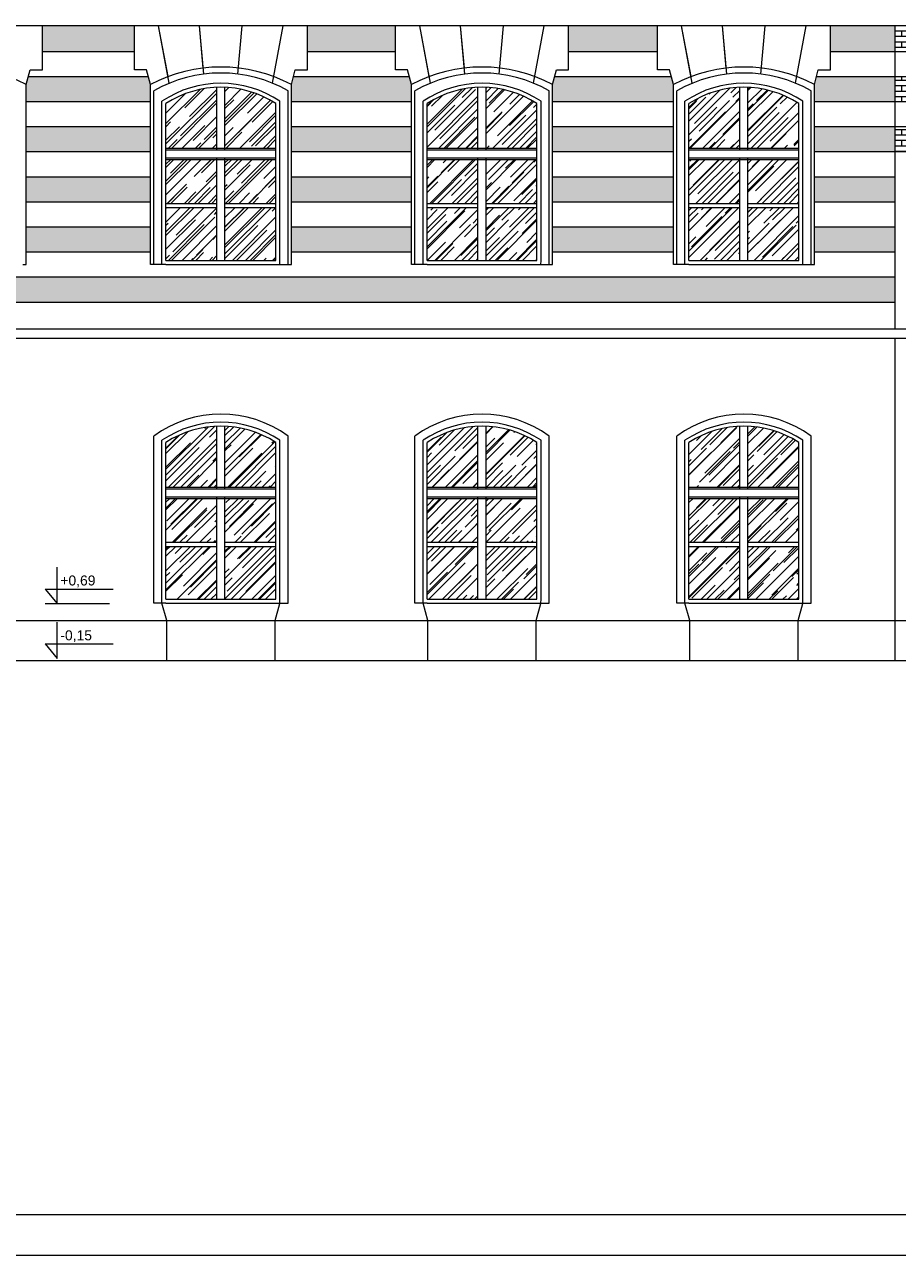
# Model space of a CAD drawing. Header units: millimetres. Extents: x -5254 to 173417, y -28809 to -6400.
# Tile 240 of 256: x 137350 to 138430, y -13337 to -11815. Entities that reach past the tile are written whole.
import ezdxf

# ---------------------------------------------------------------- set-up
doc = ezdxf.new("R2010")
doc.units = ezdxf.units.MM
for name, color, linetype, lineweight in [('mre_cegła', 7, 'Continuous', 5), ('mre_cienkie', 7, 'Continuous', 9), ('mre_drewno', 7, 'Continuous', 9), ('mre_koty', 7, 'Continuous', 13), ('mre_szyby', 7, 'Continuous', 13), ('mre_tabela', 7, 'Continuous', 20), ('mre_ściany', 7, 'Continuous', 20)]:
    doc.layers.add(name, color=color, linetype=linetype, lineweight=lineweight)
doc.styles.add('TABELKA', font='arial.ttf')
pattern_1 = [(0, (131181.3596, -16286.989), (0, 6.77418), []), (90, (131181.36, -16286.989), (-10.16, 6.77418), [6.77418, -6.77418])]

# ---------------------------------------------------------------- blocks, each defined once
blk = doc.blocks.new('KOTA')
at = {"color": 0}
for p, q in [((0, 0), (0, 50)), ((-16.6, 20), (76.8, 20)), ((-16.6, 20), (0, 0))]:
    blk.add_line(p, q, dxfattribs=at)
at = {"color": 0, "style": 'TABELKA', "flags": 4}
blk.add_attdef('POZIOM', (1.4, 25), '', height=13.7, rotation=360, dxfattribs=at)

msp = doc.modelspace()

# ---------------------------------------------------------------- hatches: boundary and pattern name
at = {"layer": 'mre_cegła'}
h = msp.add_hatch(dxfattribs=at)
h.set_pattern_fill('AR-BRSTD', color=256, scale=0.1)
h.set_pattern_definition(pattern_1)
h.paths.add_polyline_path([(137506.1, -12065.73), (137352.46, -12065.73), (137352.46, -12096.73), (137506.1, -12096.73)])
h.paths.add_polyline_path([(137506.1, -12003.73), (137352.46, -12003.73), (137352.46, -12034.73), (137506.1, -12034.73)])
h.paths.add_polyline_path([(137506.1, -11941.73), (137352.46, -11941.73), (137352.46, -11972.73), (137506.1, -11972.73)])
h.paths.add_polyline_path([(137506.1, -11889.41), (137503.51, -11879.73), (137355.06, -11879.73), (137352.46, -11889.41), (137352.46, -11910.73), (137506.1, -11910.73)])
h.paths.add_polyline_path([(137486.18, -11816.73), (137372.39, -11816.73), (137372.39, -11848.73), (137486.18, -11848.73)])
h.paths.add_polyline_path([(137809.18, -11816.73), (137700.29, -11816.73), (137700.29, -11848.73), (137809.18, -11848.73)])
h.paths.add_polyline_path([(137829.1, -11889.41), (137826.51, -11879.73), (137682.97, -11879.73), (137680.37, -11889.41), (137680.37, -11910.73), (137829.1, -11910.73)])
h.paths.add_polyline_path([(137829.1, -11941.73), (137680.37, -11941.73), (137680.37, -11972.73), (137829.1, -11972.73)])
h.paths.add_polyline_path([(137829.1, -12003.73), (137680.37, -12003.73), (137680.37, -12034.73), (137829.1, -12034.73)])
h.paths.add_polyline_path([(137829.1, -12065.73), (137680.37, -12065.73), (137680.37, -12096.73), (137829.1, -12096.73)])
h.paths.add_polyline_path([(138153.1, -12065.73), (138003.37, -12065.73), (138003.37, -12096.73), (138153.1, -12096.73)])
h.paths.add_polyline_path([(138153.1, -12003.73), (138003.37, -12003.73), (138003.37, -12034.73), (138153.1, -12034.73)])
h.paths.add_polyline_path([(138153.1, -11941.73), (138003.37, -11941.73), (138003.37, -11972.73), (138153.1, -11972.73)])
h.paths.add_polyline_path([(138153.1, -11889.41), (138150.51, -11879.73), (138005.97, -11879.73), (138003.37, -11889.41), (138003.37, -11910.73), (138153.1, -11910.73)])
h.paths.add_polyline_path([(138133.18, -11816.73), (138023.29, -11816.73), (138023.29, -11848.73), (138133.18, -11848.73)])
h.paths.add_polyline_path([(138427.24, -12065.73), (138327.37, -12065.73), (138327.37, -12096.73), (138427.24, -12096.73)])
h.paths.add_polyline_path([(138427.24, -12003.73), (138327.37, -12003.73), (138327.37, -12034.73), (138427.24, -12034.73)])
h.paths.add_polyline_path([(138427.24, -11941.73), (138327.37, -11941.73), (138327.37, -11972.73), (138427.24, -11972.73)])
h.paths.add_polyline_path([(138427.24, -11879.73), (138329.97, -11879.73), (138327.37, -11889.41), (138327.37, -11910.73), (138427.24, -11910.73)])
h.paths.add_polyline_path([(138427.24, -11816.73), (138347.29, -11816.73), (138347.29, -11848.73), (138427.24, -11848.73)])
h.paths.add_polyline_path([(139399.33, -12065.73), (139251.87, -12065.73), (139251.87, -12096.73), (139399.33, -12096.73)])
h.paths.add_polyline_path([(139399.33, -12003.73), (139251.87, -12003.73), (139251.87, -12034.73), (139399.33, -12034.73)])
h.paths.add_polyline_path([(139399.33, -11941.73), (139251.87, -11941.73), (139251.87, -11972.73), (139399.33, -11972.73)])
h.paths.add_polyline_path([(139399.33, -11889.41), (139396.74, -11879.73), (139254.47, -11879.73), (139251.87, -11889.41), (139251.87, -11910.73), (139399.33, -11910.73)])
h.paths.add_polyline_path([(139379.41, -11816.73), (139271.79, -11816.73), (139271.79, -11848.73), (139379.41, -11848.73)])
h.paths.add_polyline_path([(139707.32, -11816.73), (139593.53, -11816.73), (139593.53, -11848.73), (139707.32, -11848.73)])
h.paths.add_polyline_path([(139727.24, -11889.41), (139724.64, -11879.73), (139576.2, -11879.73), (139573.6, -11889.41), (139573.6, -11910.73), (139727.24, -11910.73)])
h.paths.add_polyline_path([(139727.24, -11941.73), (139573.6, -11941.73), (139573.6, -11972.73), (139727.24, -11972.73)])
h.paths.add_polyline_path([(139727.24, -12003.73), (139573.6, -12003.73), (139573.6, -12034.73), (139727.24, -12034.73)])
h.paths.add_polyline_path([(139727.24, -12065.73), (139573.6, -12065.73), (139573.6, -12096.73), (139727.24, -12096.73)])
h.paths.add_polyline_path([(140050.24, -12065.73), (139901.51, -12065.73), (139901.51, -12096.73), (140050.24, -12096.73)])
h.paths.add_polyline_path([(140050.24, -12003.73), (139901.51, -12003.73), (139901.51, -12034.73), (140050.24, -12034.73)])
h.paths.add_polyline_path([(140050.24, -11941.73), (139901.51, -11941.73), (139901.51, -11972.73), (140050.24, -11972.73)])
h.paths.add_polyline_path([(140050.24, -11889.41), (140047.65, -11879.73), (139904.1, -11879.73), (139901.51, -11889.41), (139901.51, -11910.73), (140050.24, -11910.73)])
h.paths.add_polyline_path([(140030.32, -11816.73), (139921.43, -11816.73), (139921.43, -11848.73), (140030.32, -11848.73)])
h.paths.add_polyline_path([(140374.24, -12065.73), (140224.51, -12065.73), (140224.51, -12096.73), (140374.24, -12096.73)])
h.paths.add_polyline_path([(140374.24, -12003.73), (140224.51, -12003.73), (140224.51, -12034.73), (140374.24, -12034.73)])
h.paths.add_polyline_path([(140374.24, -11941.73), (140224.51, -11941.73), (140224.51, -11972.73), (140374.24, -11972.73)])
h.paths.add_polyline_path([(140374.24, -11889.41), (140371.65, -11879.73), (140227.1, -11879.73), (140224.51, -11889.41), (140224.51, -11910.73), (140374.24, -11910.73)])
h.paths.add_polyline_path([(140354.32, -11816.73), (140244.43, -11816.73), (140244.43, -11848.73), (140354.32, -11848.73)])
h.paths.add_polyline_path([(140803.03, -12065.73), (140642.8, -12065.73), (140642.8, -12096.73), (140803.03, -12096.73)])
h.paths.add_polyline_path([(140803.03, -12003.73), (140642.8, -12003.73), (140642.8, -12034.73), (140803.03, -12034.73)])
h.paths.add_polyline_path([(140803.03, -11941.73), (140642.8, -11941.73), (140642.8, -11972.73), (140803.03, -11972.73)])
h.paths.add_polyline_path([(140803.03, -11889.41), (140800.44, -11879.73), (140642.8, -11879.73), (140642.8, -11910.73), (140803.03, -11910.73)])
h.paths.add_polyline_path([(140783.11, -11816.72), (140642.8, -11816.73), (140642.8, -11848.73), (140783.11, -11848.73)])
h.paths.add_polyline_path([(141116.42, -11816.7), (140997.23, -11816.71), (140997.23, -11848.73), (141116.42, -11848.73)])
h.paths.add_polyline_path([(141133.75, -11879.73), (140979.9, -11879.73), (140977.3, -11889.41), (140977.3, -11910.73), (141136.35, -11910.73), (141136.35, -11889.41)])
h.paths.add_polyline_path([(141136.35, -11941.73), (140977.3, -11941.73), (140977.3, -11972.73), (141136.35, -11972.73)])
h.paths.add_polyline_path([(141136.35, -12003.73), (140977.3, -12003.73), (140977.3, -12034.73), (141136.35, -12034.73)])
h.paths.add_polyline_path([(141136.35, -12065.73), (140977.3, -12065.73), (140977.3, -12096.73), (141136.35, -12096.73)])
h.paths.add_polyline_path([(141464.98, -12065.73), (141310.61, -12065.73), (141310.61, -12096.73), (141464.98, -12096.73)])
h.paths.add_polyline_path([(141464.98, -12003.73), (141310.61, -12003.73), (141310.61, -12034.73), (141464.98, -12034.73)])
h.paths.add_polyline_path([(141464.98, -11941.73), (141310.61, -11941.73), (141310.61, -11972.73), (141464.98, -11972.73)])
h.paths.add_polyline_path([(141464.98, -11889.41), (141462.38, -11879.73), (141313.21, -11879.73), (141310.61, -11889.41), (141310.61, -11910.73), (141464.98, -11910.73)])
h.paths.add_polyline_path([(141445.05, -11816.68), (141330.54, -11816.69), (141330.54, -11848.73), (141445.05, -11848.73)])
h.paths.add_polyline_path([(141728.3, -12065.73), (141639.25, -12065.73), (141639.25, -12096.73), (141728.3, -12096.73)])
h.paths.add_polyline_path([(141728.3, -12003.73), (141639.25, -12003.73), (141639.25, -12034.73), (141728.3, -12034.73)])
h.paths.add_polyline_path([(141728.3, -11941.73), (141639.25, -11941.73), (141639.25, -11972.73), (141728.3, -11972.73)])
h.paths.add_polyline_path([(141728.3, -11879.73), (141641.84, -11879.73), (141639.25, -11889.41), (141639.25, -11910.73), (141728.3, -11910.73)])
h.paths.add_polyline_path([(141728.3, -11816.66), (141659.17, -11816.67), (141659.17, -11848.73), (141728.3, -11848.73)])
h = msp.add_hatch(dxfattribs=at)
h.set_pattern_fill('AR-BRSTD', color=256, scale=0.1)
h.set_pattern_definition(pattern_1)
h.paths.add_polyline_path([(138658.23, -11824.73), (138658.23, -11819.73), (138661.24, -11819.73), (138699.94, -11819.73), (138741.24, -11819.73), (138744.24, -11819.73), (138744.24, -11824.73), (138744.24, -11848.73), (138979.74, -11848.73), (138979.74, -11816.73), (138427.24, -11816.73), (138427.24, -11848.73), (138658.23, -11848.73)])
h = msp.add_hatch(dxfattribs=at)
h.set_pattern_fill('AR-BRSTD', color=256, scale=0.1)
h.set_pattern_definition(pattern_1)
h.paths.add_polyline_path([(138610.41, -11879.73), (138427.24, -11879.73), (138427.24, -11910.73), (138559.27, -11910.73)])
h.paths.add_polyline_path([(138508.14, -11941.73), (138427.24, -11941.73), (138427.24, -11972.73), (138457.01, -11972.73)])
h = msp.add_hatch(dxfattribs=at)
h.set_pattern_fill('AR-BRSTD', color=256, scale=0.1)
h.set_pattern_definition(pattern_1)
h.paths.add_polyline_path([(136764.67, -12127.73), (136759.67, -12127.73), (136759.67, -12158.73), (136764.67, -12158.73)])
h.paths.add_polyline_path([(138427.24, -12127.73), (136779.67, -12127.73), (136779.67, -12158.73), (138427.24, -12158.73)])
at = {"layer": 'mre_szyby'}
h = msp.add_hatch(dxfattribs=at)
h.set_pattern_fill('AR-RROOF', color=256, scale=0.7, angle=45)
h.set_pattern_definition([(45, (131181.36, -16621.968), (15.08683, 40.231547), [266.7, -35.56, 88.9, -17.78]), (45, (131191.795, -16598.96), (-29.293595, 4.14888), [53.34, -5.8674, 106.68, -13.335]), (45, (131176.959, -16604.995), (56.952784, 73.799745), [142.24, -24.892, 71.12, -17.78])])
h.paths.add_polyline_path([(138235.24, -12312.02, 0.1338619), (138172.24, -12331.92), (138172.24, -12387.21), (138235.24, -12387.21)])
h.paths.add_polyline_path([(138308.24, -12331.92, 0.1338619), (138245.24, -12312.02), (138245.24, -12387.21), (138308.24, -12387.21)])
h.paths.add_polyline_path([(138235.24, -12401.21), (138172.24, -12401.21), (138172.24, -12455.48), (138235.24, -12455.48)])
h.paths.add_polyline_path([(138308.24, -12401.21), (138245.24, -12401.21), (138245.24, -12455.48), (138308.24, -12455.48)])
h.paths.add_polyline_path([(138235.24, -12474.5), (138235.24, -12460.48), (138172.24, -12460.48), (138172.24, -12525.92), (138235.24, -12525.92)])
h.paths.add_polyline_path([(138308.24, -12460.48), (138245.24, -12460.48), (138245.24, -12474.5), (138245.24, -12525.92), (138308.24, -12525.92)])
h.paths.add_polyline_path([(137911.24, -12312.02, 0.1338619), (137848.24, -12331.92), (137848.24, -12387.21), (137911.24, -12387.21)])
h.paths.add_polyline_path([(137984.24, -12331.92, 0.1338619), (137921.24, -12312.02), (137921.24, -12387.21), (137984.24, -12387.21)])
h.paths.add_polyline_path([(137911.24, -12401.21), (137848.24, -12401.21), (137848.24, -12455.48), (137911.24, -12455.48)])
h.paths.add_polyline_path([(137984.24, -12401.21), (137921.24, -12401.21), (137921.24, -12455.48), (137984.24, -12455.48)])
h.paths.add_polyline_path([(137911.24, -12474.5), (137911.24, -12460.48), (137848.24, -12460.48), (137848.24, -12525.92), (137911.24, -12525.92)])
h.paths.add_polyline_path([(137984.24, -12460.48), (137921.24, -12460.48), (137921.24, -12474.5), (137921.24, -12525.92), (137984.24, -12525.92)])
h.paths.add_polyline_path([(137588.24, -12312.02, 0.1338619), (137525.24, -12331.92), (137525.24, -12387.21), (137588.24, -12387.21)])
h.paths.add_polyline_path([(137661.24, -12331.92, 0.1338619), (137598.24, -12312.02), (137598.24, -12387.21), (137661.24, -12387.21)])
h.paths.add_polyline_path([(137588.24, -12401.21), (137525.24, -12401.21), (137525.24, -12455.48), (137588.24, -12455.48)])
h.paths.add_polyline_path([(137661.24, -12401.21), (137598.24, -12401.21), (137598.24, -12455.48), (137661.24, -12455.48)])
h.paths.add_polyline_path([(137588.24, -12474.5), (137588.24, -12460.48), (137525.24, -12460.48), (137525.24, -12525.92), (137588.24, -12525.92)])
h.paths.add_polyline_path([(137661.24, -12460.48), (137598.24, -12460.48), (137598.24, -12474.5), (137598.24, -12525.92), (137661.24, -12525.92)])
h.paths.add_polyline_path([(137260.33, -12311.89, 0.1338619), (137197.33, -12331.79), (137197.33, -12387.08), (137260.33, -12387.08)])
h.paths.add_polyline_path([(137333.33, -12331.79, 0.1338619), (137270.33, -12311.89), (137270.33, -12387.08), (137333.33, -12387.08)])
h.paths.add_polyline_path([(137260.33, -12401.08), (137197.33, -12401.08), (137197.33, -12455.35), (137260.33, -12455.35)])
h.paths.add_polyline_path([(137333.33, -12401.08), (137270.33, -12401.08), (137270.33, -12455.35), (137333.33, -12455.35)])
h.paths.add_polyline_path([(137260.33, -12474.37), (137260.33, -12460.35), (137197.33, -12460.35), (137197.33, -12525.79), (137260.33, -12525.79)])
h.paths.add_polyline_path([(137333.33, -12460.35), (137270.33, -12460.35), (137270.33, -12474.37), (137270.33, -12525.79), (137333.33, -12525.79)])
h.paths.add_polyline_path([(136507.4, -12312.02, 0.1338619), (136444.4, -12331.92), (136444.4, -12387.21), (136507.4, -12387.21)])
h.paths.add_polyline_path([(136580.4, -12331.92, 0.1338619), (136517.4, -12312.02), (136517.4, -12387.21), (136580.4, -12387.21)])
h.paths.add_polyline_path([(136580.4, -12401.21), (136517.4, -12401.21), (136517.4, -12455.48), (136580.4, -12455.48)])
h.paths.add_polyline_path([(136507.4, -12401.21), (136444.4, -12401.21), (136444.4, -12455.48), (136507.4, -12455.48)])
h.paths.add_polyline_path([(136507.4, -12474.5), (136507.4, -12460.48), (136444.4, -12460.48), (136444.4, -12525.92), (136507.4, -12525.92)])
h.paths.add_polyline_path([(136580.4, -12460.48), (136517.4, -12460.48), (136517.4, -12474.5), (136517.4, -12525.92), (136580.4, -12525.92)])
h.paths.add_polyline_path([(136247.09, -12460.48), (136184.09, -12460.48), (136184.09, -12474.5), (136184.09, -12525.92), (136247.09, -12525.92)])
h.paths.add_polyline_path([(136174.09, -12474.5), (136174.09, -12460.48), (136111.09, -12460.48), (136111.09, -12525.92), (136174.09, -12525.92)])
h.paths.add_polyline_path([(136174.09, -12401.21), (136111.09, -12401.21), (136111.09, -12455.48), (136174.09, -12455.48)])
h.paths.add_polyline_path([(136247.09, -12401.21), (136184.09, -12401.21), (136184.09, -12455.48), (136247.09, -12455.48)])
h.paths.add_polyline_path([(136247.09, -12331.92, 0.1338619), (136184.09, -12312.02), (136184.09, -12387.21), (136247.09, -12387.21)])
h.paths.add_polyline_path([(136174.09, -12312.02, 0.1338619), (136111.09, -12331.92), (136111.09, -12387.21), (136174.09, -12387.21)])
h.paths.add_polyline_path([(135845.45, -12312.02, 0.1338619), (135782.45, -12331.92), (135782.45, -12387.21), (135845.45, -12387.21)])
h.paths.add_polyline_path([(135918.45, -12331.92, 0.1338619), (135855.45, -12312.02), (135855.45, -12387.21), (135918.45, -12387.21)])
h.paths.add_polyline_path([(135845.45, -12401.21), (135782.45, -12401.21), (135782.45, -12455.48), (135845.45, -12455.48)])
h.paths.add_polyline_path([(135918.45, -12401.21), (135855.45, -12401.21), (135855.45, -12455.48), (135918.45, -12455.48)])
h.paths.add_polyline_path([(135845.45, -12474.5), (135845.45, -12460.48), (135782.45, -12460.48), (135782.45, -12525.92), (135845.45, -12525.92)])
h.paths.add_polyline_path([(135918.45, -12460.48), (135855.45, -12460.48), (135855.45, -12474.5), (135855.45, -12525.92), (135918.45, -12525.92)])
h.paths.add_polyline_path([(135845.45, -12055.31), (135845.45, -12041.29), (135782.45, -12041.29), (135782.45, -12106.73), (135845.45, -12106.73)])
h.paths.add_polyline_path([(135918.45, -12041.29), (135855.45, -12041.29), (135855.45, -12055.31), (135855.45, -12106.73), (135918.45, -12106.73)])
h.paths.add_polyline_path([(135918.45, -11982.01), (135855.45, -11982.01), (135855.45, -12036.29), (135918.45, -12036.29)])
h.paths.add_polyline_path([(135845.45, -11982.01), (135782.45, -11982.01), (135782.45, -12036.29), (135845.45, -12036.29)])
h.paths.add_polyline_path([(135845.45, -11892.83, 0.1338619), (135782.45, -11912.73), (135782.45, -11968.01), (135845.45, -11968.01)])
h.paths.add_polyline_path([(135918.45, -11912.73, 0.1338619), (135855.45, -11892.83), (135855.45, -11968.01), (135918.45, -11968.01)])
h.paths.add_polyline_path([(136174.09, -11892.83, 0.1338619), (136111.09, -11912.73), (136111.09, -11968.01), (136174.09, -11968.01)])
h.paths.add_polyline_path([(136247.09, -11912.73, 0.1338619), (136184.09, -11892.83), (136184.09, -11968.01), (136247.09, -11968.01)])
h.paths.add_polyline_path([(136174.09, -11982.01), (136111.09, -11982.01), (136111.09, -12036.29), (136174.09, -12036.29)])
h.paths.add_polyline_path([(136247.09, -11982.01), (136184.09, -11982.01), (136184.09, -12036.29), (136247.09, -12036.29)])
h.paths.add_polyline_path([(136174.09, -12055.31), (136174.09, -12041.29), (136111.09, -12041.29), (136111.09, -12106.73), (136174.09, -12106.73)])
h.paths.add_polyline_path([(136247.09, -12041.29), (136184.09, -12041.29), (136184.09, -12055.31), (136184.09, -12106.73), (136247.09, -12106.73)])
h.paths.add_polyline_path([(136507.4, -12055.31), (136507.4, -12041.29), (136444.4, -12041.29), (136444.4, -12106.73), (136507.4, -12106.73)])
h.paths.add_polyline_path([(136507.4, -11982.01), (136444.4, -11982.01), (136444.4, -12036.29), (136507.4, -12036.29)])
h.paths.add_polyline_path([(136507.4, -11892.83, 0.1338619), (136444.4, -11912.73), (136444.4, -11968.01), (136507.4, -11968.01)])
h.paths.add_polyline_path([(136580.4, -11912.73, 0.1338619), (136517.4, -11892.83), (136517.4, -11968.01), (136580.4, -11968.01)])
h.paths.add_polyline_path([(136580.4, -11982.01), (136517.4, -11982.01), (136517.4, -12036.29), (136580.4, -12036.29)])
h.paths.add_polyline_path([(136580.4, -12041.29), (136517.4, -12041.29), (136517.4, -12055.31), (136517.4, -12106.73), (136580.4, -12106.73)])
h.paths.add_polyline_path([(136938.6, -12055.31), (136938.6, -12041.29), (136875.6, -12041.29), (136875.6, -12106.73), (136938.6, -12106.73)])
h.paths.add_polyline_path([(136938.6, -11982.01), (136875.6, -11982.01), (136875.6, -12036.29), (136938.6, -12036.29)])
h.paths.add_polyline_path([(136938.6, -11892.83, 0.1338619), (136875.6, -11912.73), (136875.6, -11968.01), (136938.6, -11968.01)])
h.paths.add_polyline_path([(137011.6, -11912.73, 0.1338619), (136948.6, -11892.83), (136948.6, -11968.01), (137011.6, -11968.01)])
h.paths.add_polyline_path([(137011.6, -11982.01), (136948.6, -11982.01), (136948.6, -12036.29), (137011.6, -12036.29)])
h.paths.add_polyline_path([(137011.6, -12041.29), (136948.6, -12041.29), (136948.6, -12055.31), (136948.6, -12106.73), (137011.6, -12106.73)])
h.paths.add_polyline_path([(137260.33, -12055.31), (137260.33, -12041.29), (137197.33, -12041.29), (137197.33, -12106.73), (137260.33, -12106.73)])
h.paths.add_polyline_path([(137260.33, -11982.01), (137197.33, -11982.01), (137197.33, -12036.29), (137260.33, -12036.29)])
h.paths.add_polyline_path([(137260.33, -11892.83, 0.1338619), (137197.33, -11912.73), (137197.33, -11968.01), (137260.33, -11968.01)])
h.paths.add_polyline_path([(137333.33, -11912.73, 0.1338619), (137270.33, -11892.83), (137270.33, -11968.01), (137333.33, -11968.01)])
h.paths.add_polyline_path([(137333.33, -11982.01), (137270.33, -11982.01), (137270.33, -12036.29), (137333.33, -12036.29)])
h.paths.add_polyline_path([(137333.33, -12041.29), (137270.33, -12041.29), (137270.33, -12055.31), (137270.33, -12106.73), (137333.33, -12106.73)])
h.paths.add_polyline_path([(137588.24, -12055.31), (137588.24, -12041.29), (137525.24, -12041.29), (137525.24, -12106.73), (137588.24, -12106.73)])
h.paths.add_polyline_path([(137588.24, -11982.01), (137525.24, -11982.01), (137525.24, -12036.29), (137588.24, -12036.29)])
h.paths.add_polyline_path([(137588.24, -11892.83, 0.1338619), (137525.24, -11912.73), (137525.24, -11968.01), (137588.24, -11968.01)])
h.paths.add_polyline_path([(137661.24, -11912.73, 0.1338619), (137598.24, -11892.83), (137598.24, -11968.01), (137661.24, -11968.01)])
h.paths.add_polyline_path([(137661.24, -11982.01), (137598.24, -11982.01), (137598.24, -12036.29), (137661.24, -12036.29)])
h.paths.add_polyline_path([(137661.24, -12041.29), (137598.24, -12041.29), (137598.24, -12055.31), (137598.24, -12106.73), (137661.24, -12106.73)])
h.paths.add_polyline_path([(137911.24, -12055.31), (137911.24, -12041.29), (137848.24, -12041.29), (137848.24, -12106.73), (137911.24, -12106.73)])
h.paths.add_polyline_path([(137911.24, -11982.01), (137848.24, -11982.01), (137848.24, -12036.29), (137911.24, -12036.29)])
h.paths.add_polyline_path([(137911.24, -11892.83, 0.1338619), (137848.24, -11912.73), (137848.24, -11968.01), (137911.24, -11968.01)])
h.paths.add_polyline_path([(137984.24, -11912.73, 0.1338619), (137921.24, -11892.83), (137921.24, -11968.01), (137984.24, -11968.01)])
h.paths.add_polyline_path([(137984.24, -11982.01), (137921.24, -11982.01), (137921.24, -12036.29), (137984.24, -12036.29)])
h.paths.add_polyline_path([(137984.24, -12041.29), (137921.24, -12041.29), (137921.24, -12055.31), (137921.24, -12106.73), (137984.24, -12106.73)])
h.paths.add_polyline_path([(138235.24, -12055.31), (138235.24, -12041.29), (138172.24, -12041.29), (138172.24, -12106.73), (138235.24, -12106.73)])
h.paths.add_polyline_path([(138235.24, -11982.01), (138172.24, -11982.01), (138172.24, -12036.29), (138235.24, -12036.29)])
h.paths.add_polyline_path([(138235.24, -11892.83, 0.1338619), (138172.24, -11912.73), (138172.24, -11968.01), (138235.24, -11968.01)])
h.paths.add_polyline_path([(138308.24, -11912.73, 0.1338619), (138245.24, -11892.83), (138245.24, -11968.01), (138308.24, -11968.01)])
h.paths.add_polyline_path([(138308.24, -11982.01), (138245.24, -11982.01), (138245.24, -12036.29), (138308.24, -12036.29)])
h.paths.add_polyline_path([(138308.24, -12041.29), (138245.24, -12041.29), (138245.24, -12055.31), (138245.24, -12106.73), (138308.24, -12106.73)])

# ---------------------------------------------------------------- linework, layer by layer
at = {"layer": 'mre_cegła'}
for p, q in [((137486.18, -11848.73), (137372.39, -11848.73)), ((137809.18, -11848.73), (137700.29, -11848.73)), ((138133.18, -11848.73), (138023.29, -11848.73)), ((138658.23, -11848.73), (138347.29, -11848.73)), ((137503.51, -11879.73), (137355.06, -11879.73)), ((137826.51, -11879.73), (137682.97, -11879.73)), ((138150.51, -11879.73), (138005.97, -11879.73)), ((138610.41, -11879.73), (138329.97, -11879.73)), ((137506.1, -11910.73), (137352.46, -11910.73)), ((137829.1, -11910.73), (137680.37, -11910.73)), ((138153.1, -11910.73), (138003.37, -11910.73)), ((138559.27, -11910.73), (138327.37, -11910.73)), ((137506.1, -11941.73), (137352.46, -11941.73)), ((137829.1, -11941.73), (137680.37, -11941.73)), ((138153.1, -11941.73), (138003.37, -11941.73)), ((138508.14, -11941.73), (138327.37, -11941.73)), ((137506.1, -11972.73), (137352.46, -11972.73)), ((137829.1, -11972.73), (137680.37, -11972.73)), ((138153.1, -11972.73), (138003.37, -11972.73)), ((138457.01, -11972.73), (138327.37, -11972.73)), ((137506.1, -12003.73), (137352.46, -12003.73)), ((137829.1, -12003.73), (137680.37, -12003.73)), ((138153.1, -12003.73), (138003.37, -12003.73)), ((138427.24, -12003.73), (138327.37, -12003.73)), ((137506.1, -12034.73), (137352.46, -12034.73)), ((137829.1, -12034.73), (137680.37, -12034.73)), ((138153.1, -12034.73), (138003.37, -12034.73)), ((138427.24, -12034.73), (138327.37, -12034.73)), ((137506.1, -12065.73), (137352.46, -12065.73)), ((137829.1, -12065.73), (137680.37, -12065.73)), ((138153.1, -12065.73), (138003.37, -12065.73)), ((138427.24, -12065.73), (138327.37, -12065.73)), ((137506.1, -12096.73), (137352.46, -12096.73)), ((137829.1, -12096.73), (137680.37, -12096.73)), ((138153.1, -12096.73), (138003.37, -12096.73)), ((138427.24, -12096.73), (138327.37, -12096.73)), ((138427.24, -12127.73), (136779.67, -12127.73)), ((138427.24, -12158.73), (136779.67, -12158.73))]:
    msp.add_line(p, q, dxfattribs=at)
at = {"layer": 'mre_cienkie'}
for points in [[(140622.8, -11816.73), (136779.67, -11816.73)], [(137372.39, -11871.03), (137372.39, -11816.73)], [(137486.18, -11871.03), (137486.18, -11816.73)], [(137527.89, -11879.54), (137516.2, -11816.73)], [(137529.4, -11887.67), (137516.2, -11816.73)], [(137571.45, -11868.92), (137566.79, -11816.73)], [(137572.12, -11876.38), (137566.79, -11816.73)], [(137614.35, -11876.38), (137619.68, -11816.73)], [(137657.07, -11887.67), (137670.27, -11816.73)], [(137700.29, -11871.03), (137700.29, -11816.73)], [(137809.18, -11871.03), (137809.18, -11816.73)], [(137850.89, -11879.54), (137839.2, -11816.73)], [(137852.4, -11887.67), (137839.2, -11816.73)], [(137894.45, -11868.92), (137889.79, -11816.73)], [(137895.12, -11876.38), (137889.79, -11816.73)], [(137937.35, -11876.38), (137942.68, -11816.73)], [(137980.07, -11887.67), (137993.27, -11816.73)], [(138023.29, -11871.03), (138023.29, -11816.73)], [(138133.18, -11871.03), (138133.18, -11816.73)], [(138174.89, -11879.54), (138163.2, -11816.73)], [(138176.4, -11887.67), (138163.2, -11816.73)], [(138218.45, -11868.92), (138213.79, -11816.73)], [(138219.12, -11876.38), (138213.79, -11816.73)], [(138261.35, -11876.38), (138266.68, -11816.73)], [(138304.07, -11887.67), (138317.27, -11816.73)], [(138347.29, -11871.03), (138347.29, -11816.73)], [(137352.46, -11889.41), (137357.39, -11871.03)], [(137352.46, -11889.41), (137357.39, -11871.03)], [(137357.39, -11871.03), (137372.39, -11871.03)], [(137501.18, -11871.03), (137486.18, -11871.03)], [(137506.1, -11889.41), (137501.18, -11871.03)], [(137680.37, -11889.41), (137685.29, -11871.03)], [(137680.37, -11889.41), (137685.29, -11871.03)], [(137685.29, -11871.03), (137700.29, -11871.03)], [(137824.18, -11871.03), (137809.18, -11871.03)], [(137829.1, -11889.41), (137824.18, -11871.03)], [(138003.37, -11889.41), (138008.29, -11871.03)], [(138003.37, -11889.41), (138008.29, -11871.03)], [(138008.29, -11871.03), (138023.29, -11871.03)], [(138148.18, -11871.03), (138133.18, -11871.03)], [(138153.1, -11889.41), (138148.18, -11871.03)], [(138327.37, -11889.41), (138332.29, -11871.03)], [(138327.37, -11889.41), (138332.29, -11871.03)], [(138332.29, -11871.03), (138347.29, -11871.03)], [(137352.46, -12106.73), (137352.46, -11889.41)], [(137506.1, -12106.73), (137506.1, -11889.41)], [(137510.24, -12106.73), (137510.24, -11897.03)], [(137676.24, -12106.73), (137676.24, -11897.03)], [(137680.37, -12106.73), (137680.37, -11889.41)], [(137829.1, -12106.73), (137829.1, -11889.41)], [(137833.24, -12106.73), (137833.24, -11897.03)], [(137999.24, -12106.73), (137999.24, -11897.03)], [(138003.37, -12106.73), (138003.37, -11889.41)], [(138153.1, -12106.73), (138153.1, -11889.41)], [(138157.24, -12106.73), (138157.24, -11897.03)], [(138323.24, -12106.73), (138323.24, -11897.03)], [(138327.37, -12106.73), (138327.37, -11889.41)], [(137348.33, -12111.73), (137352.46, -12111.73)], [(137352.46, -12111.73), (137352.46, -12106.73)], [(137506.1, -12111.73), (137506.1, -12106.73)], [(137510.24, -12111.73), (137506.1, -12111.73)], [(137520.24, -12111.73), (137510.24, -12111.73), (137510.24, -12106.73)], [(137666.14, -12111.73), (137676.24, -12111.73), (137676.24, -12106.73)], [(137676.24, -12111.73), (137680.37, -12111.73)], [(137680.37, -12111.73), (137680.37, -12106.73)], [(137829.1, -12111.73), (137829.1, -12106.73)], [(137833.24, -12111.73), (137829.1, -12111.73)], [(137843.24, -12111.73), (137833.24, -12111.73), (137833.24, -12106.73)], [(137989.14, -12111.73), (137999.24, -12111.73), (137999.24, -12106.73)], [(137999.24, -12111.73), (138003.37, -12111.73)], [(138003.37, -12111.73), (138003.37, -12106.73)], [(138153.1, -12111.73), (138153.1, -12106.73)], [(138157.24, -12111.73), (138153.1, -12111.73)], [(138167.24, -12111.73), (138157.24, -12111.73), (138157.24, -12106.73)], [(138313.14, -12111.73), (138323.24, -12111.73), (138323.24, -12106.73)], [(138323.24, -12111.73), (138327.37, -12111.73)], [(138327.37, -12111.73), (138327.37, -12106.73)], [(138440.86, -12191.73), (136779.67, -12191.73)], [(138440.86, -12203.45), (136779.67, -12203.45)], [(137510.24, -12525.92), (137510.24, -12324.03)], [(137676.24, -12525.92), (137676.24, -12324.03)], [(137833.24, -12525.92), (137833.24, -12324.03)], [(137999.24, -12525.92), (137999.24, -12324.03)], [(138157.24, -12525.92), (138157.24, -12324.03)], [(138323.24, -12525.92), (138323.24, -12324.03)], [(137520.24, -12530.92), (137510.24, -12530.92), (137510.24, -12525.92)], [(137666.14, -12530.92), (137676.24, -12530.92), (137676.24, -12525.92)], [(137843.24, -12530.92), (137833.24, -12530.92), (137833.24, -12525.92)], [(137989.14, -12530.92), (137999.24, -12530.92), (137999.24, -12525.92)], [(138167.24, -12530.92), (138157.24, -12530.92), (138157.24, -12525.92)], [(138313.14, -12530.92), (138323.24, -12530.92), (138323.24, -12525.92)], [(137375.9, -12531.31), (137455.27, -12531.31)], [(137526.24, -12552.13), (137520.24, -12530.92)], [(137660.24, -12552.13), (137666.14, -12531.05)], [(137849.24, -12552.13), (137843.24, -12530.92)], [(137983.24, -12552.13), (137989.14, -12531.05)], [(138173.24, -12552.13), (138167.24, -12530.92)], [(138307.24, -12552.13), (138313.14, -12531.05)], [(137031.04, -12552.13), (138440.86, -12552.13)], [(137526.24, -12601.68), (137526.24, -12552.13)], [(137660.24, -12601.68), (137660.24, -12552.13)], [(137849.24, -12601.68), (137849.24, -12552.13)], [(137983.24, -12601.68), (137983.24, -12552.13)], [(138173.24, -12601.68), (138173.24, -12552.13)], [(138307.24, -12601.68), (138307.24, -12552.13)]]:
    msp.add_lwpolyline(points, dxfattribs=at)
for centre, radius, start, end in [((137265.33, -12052.81), 185.18, 61.93087, 118.06913), ((137593.24, -12052.81), 185.18, 61.93087, 118.06913), ((137916.24, -12052.81), 185.18, 61.93087, 118.06913), ((138240.24, -12052.81), 185.18, 61.93087, 118.06913), ((137593.24, -12042.77), 167.72, 60.3389, 119.6611), ((137916.24, -12042.77), 167.72, 60.3389, 119.6611), ((138240.24, -12042.77), 167.72, 60.3389, 119.6611), ((137593.24, -12437.52), 140.6, 53.81977, 126.18023), ((137916.24, -12437.52), 140.6, 53.81977, 126.18023), ((138240.24, -12437.52), 140.6, 53.81977, 126.18023)]:
    msp.add_arc(centre, radius, start, end, dxfattribs=at)
at = {"layer": 'mre_drewno'}
for points in [[(137588.24, -11970.01), (137588.24, -11892.83)], [(137598.24, -11970.01), (137598.24, -11892.83)], [(137911.24, -11970.01), (137911.24, -11892.83)], [(137921.24, -11970.01), (137921.24, -11892.83)], [(138235.24, -11970.01), (138235.24, -11892.83)], [(138245.24, -11970.01), (138245.24, -11892.83)], [(137520.24, -11912.73), (137520.24, -11910.03)], [(137520.24, -12106.73), (137520.24, -11912.73)], [(137525.24, -12106.73), (137525.24, -11912.73)], [(137661.24, -12106.73), (137661.24, -11912.73)], [(137666.24, -11912.73), (137666.24, -11910.03)], [(137666.24, -12106.73), (137666.24, -11912.73)], [(137843.24, -11912.73), (137843.24, -11910.03)], [(137843.24, -12106.73), (137843.24, -11912.73)], [(137848.24, -12106.73), (137848.24, -11912.73)], [(137984.24, -12106.73), (137984.24, -11912.73)], [(137989.24, -11912.73), (137989.24, -11910.03)], [(137989.24, -12106.73), (137989.24, -11912.73)], [(138167.24, -11912.73), (138167.24, -11910.03)], [(138167.24, -12106.73), (138167.24, -11912.73)], [(138172.24, -12106.73), (138172.24, -11912.73)], [(138308.24, -12106.73), (138308.24, -11912.73)], [(138313.24, -11912.73), (138313.24, -11910.03)], [(138313.24, -12106.73), (138313.24, -11912.73)], [(137525.24, -11968.01), (137661.24, -11968.01)], [(137525.24, -11970.01), (137661.24, -11970.01)], [(137848.24, -11968.01), (137984.24, -11968.01)], [(137848.24, -11970.01), (137984.24, -11970.01)], [(138172.24, -11968.01), (138308.24, -11968.01)], [(138172.24, -11970.01), (138308.24, -11970.01)], [(137525.24, -11980.01), (137661.24, -11980.01)], [(137525.24, -11982.01), (137661.24, -11982.01)], [(137588.24, -12055.31), (137588.24, -11980.01)], [(137598.24, -12055.31), (137598.24, -11980.01)], [(137848.24, -11980.01), (137984.24, -11980.01)], [(137848.24, -11982.01), (137984.24, -11982.01)], [(137911.24, -12055.31), (137911.24, -11980.01)], [(137921.24, -12055.31), (137921.24, -11980.01)], [(138172.24, -11980.01), (138308.24, -11980.01)], [(138172.24, -11982.01), (138308.24, -11982.01)], [(138235.24, -12055.31), (138235.24, -11980.01)], [(138245.24, -12055.31), (138245.24, -11980.01)], [(137525.24, -12036.29), (137588.24, -12036.29)], [(137598.24, -12036.29), (137661.24, -12036.29)], [(137848.24, -12036.29), (137911.24, -12036.29)], [(137921.24, -12036.29), (137984.24, -12036.29)], [(138172.24, -12036.29), (138235.24, -12036.29)], [(138245.24, -12036.29), (138308.24, -12036.29)], [(137525.24, -12041.29), (137588.24, -12041.29)], [(137588.24, -12106.73), (137588.24, -12055.31)], [(137598.24, -12041.29), (137661.24, -12041.29)], [(137598.24, -12106.73), (137598.24, -12055.31)], [(137848.24, -12041.29), (137911.24, -12041.29)], [(137911.24, -12106.73), (137911.24, -12055.31)], [(137921.24, -12041.29), (137984.24, -12041.29)], [(137921.24, -12106.73), (137921.24, -12055.31)], [(138172.24, -12041.29), (138235.24, -12041.29)], [(138235.24, -12106.73), (138235.24, -12055.31)], [(138245.24, -12041.29), (138308.24, -12041.29)], [(138245.24, -12106.73), (138245.24, -12055.31)], [(137525.24, -12111.73), (137520.24, -12111.73), (137520.24, -12106.73)], [(137525.24, -12106.73), (137661.24, -12106.73)], [(137525.24, -12111.73), (137661.24, -12111.73)], [(137527.45, -12111.73), (137659.02, -12111.73)], [(137661.24, -12111.73), (137666.14, -12111.73), (137666.24, -12106.73)], [(137848.24, -12111.73), (137843.24, -12111.73), (137843.24, -12106.73)], [(137848.24, -12106.73), (137984.24, -12106.73)], [(137848.24, -12111.73), (137984.24, -12111.73)], [(137850.45, -12111.73), (137982.02, -12111.73)], [(137984.24, -12111.73), (137989.14, -12111.73), (137989.24, -12106.73)], [(138172.24, -12111.73), (138167.24, -12111.73), (138167.24, -12106.73)], [(138172.24, -12106.73), (138308.24, -12106.73)], [(138172.24, -12111.73), (138308.24, -12111.73)], [(138174.45, -12111.73), (138306.02, -12111.73)], [(138308.24, -12111.73), (138313.14, -12111.73), (138313.24, -12106.73)], [(137588.24, -12389.21), (137588.24, -12312.02)], [(137598.24, -12389.21), (137598.24, -12312.02)], [(137911.24, -12389.21), (137911.24, -12312.02)], [(137921.24, -12389.21), (137921.24, -12312.02)], [(138235.24, -12389.21), (138235.24, -12312.02)], [(138245.24, -12389.21), (138245.24, -12312.02)], [(137520.24, -12331.92), (137520.24, -12329.23)], [(137666.24, -12331.92), (137666.24, -12329.23)], [(137843.24, -12331.92), (137843.24, -12329.23)], [(137989.24, -12331.92), (137989.24, -12329.23)], [(138167.24, -12331.92), (138167.24, -12329.23)], [(138313.24, -12331.92), (138313.24, -12329.23)], [(137520.24, -12525.92), (137520.24, -12331.92)], [(137525.24, -12525.92), (137525.24, -12331.92)], [(137661.24, -12525.92), (137661.24, -12331.92)], [(137666.24, -12525.92), (137666.24, -12331.92)], [(137843.24, -12525.92), (137843.24, -12331.92)], [(137848.24, -12525.92), (137848.24, -12331.92)], [(137984.24, -12525.92), (137984.24, -12331.92)], [(137989.24, -12525.92), (137989.24, -12331.92)], [(138167.24, -12525.92), (138167.24, -12331.92)], [(138172.24, -12525.92), (138172.24, -12331.92)], [(138308.24, -12525.92), (138308.24, -12331.92)], [(138313.24, -12525.92), (138313.24, -12331.92)], [(137525.24, -12387.21), (137661.24, -12387.21)], [(137525.24, -12389.21), (137661.24, -12389.21)], [(137848.24, -12387.21), (137984.24, -12387.21)], [(137848.24, -12389.21), (137984.24, -12389.21)], [(138172.24, -12387.21), (138308.24, -12387.21)], [(138172.24, -12389.21), (138308.24, -12389.21)], [(137525.24, -12399.21), (137661.24, -12399.21)], [(137525.24, -12401.21), (137661.24, -12401.21)], [(137588.24, -12474.5), (137588.24, -12399.21)], [(137598.24, -12474.5), (137598.24, -12399.21)], [(137848.24, -12399.21), (137984.24, -12399.21)], [(137848.24, -12401.21), (137984.24, -12401.21)], [(137911.24, -12474.5), (137911.24, -12399.21)], [(137921.24, -12474.5), (137921.24, -12399.21)], [(138172.24, -12399.21), (138308.24, -12399.21)], [(138172.24, -12401.21), (138308.24, -12401.21)], [(138235.24, -12474.5), (138235.24, -12399.21)], [(138245.24, -12474.5), (138245.24, -12399.21)], [(137525.24, -12455.48), (137588.24, -12455.48)], [(137525.24, -12460.48), (137588.24, -12460.48)], [(137598.24, -12455.48), (137661.24, -12455.48)], [(137598.24, -12460.48), (137661.24, -12460.48)], [(137848.24, -12455.48), (137911.24, -12455.48)], [(137848.24, -12460.48), (137911.24, -12460.48)], [(137921.24, -12455.48), (137984.24, -12455.48)], [(137921.24, -12460.48), (137984.24, -12460.48)], [(138172.24, -12455.48), (138235.24, -12455.48)], [(138172.24, -12460.48), (138235.24, -12460.48)], [(138245.24, -12455.48), (138308.24, -12455.48)], [(138245.24, -12460.48), (138308.24, -12460.48)], [(137588.24, -12525.92), (137588.24, -12474.5)], [(137598.24, -12525.92), (137598.24, -12474.5)], [(137911.24, -12525.92), (137911.24, -12474.5)], [(137921.24, -12525.92), (137921.24, -12474.5)], [(138235.24, -12525.92), (138235.24, -12474.5)], [(138245.24, -12525.92), (138245.24, -12474.5)], [(137525.24, -12530.92), (137520.24, -12530.92), (137520.24, -12525.92)], [(137525.24, -12525.92), (137661.24, -12525.92)], [(137661.24, -12530.92), (137666.14, -12530.92), (137666.24, -12525.92)], [(137848.24, -12530.92), (137843.24, -12530.92), (137843.24, -12525.92)], [(137848.24, -12525.92), (137984.24, -12525.92)], [(137984.24, -12530.92), (137989.14, -12530.92), (137989.24, -12525.92)], [(138172.24, -12530.92), (138167.24, -12530.92), (138167.24, -12525.92)], [(138172.24, -12525.92), (138308.24, -12525.92)], [(138308.24, -12530.92), (138313.14, -12530.92), (138313.24, -12525.92)], [(137525.24, -12530.92), (137661.24, -12530.92)], [(137527.45, -12530.92), (137659.02, -12530.92)], [(137848.24, -12530.92), (137984.24, -12530.92)], [(137850.45, -12530.92), (137982.02, -12530.92)], [(138172.24, -12530.92), (138308.24, -12530.92)], [(138174.45, -12530.92), (138306.02, -12530.92)]]:
    msp.add_lwpolyline(points, dxfattribs=at)
for centre, radius, start, end in [((137593.24, -12018.33), 130.6, 56.01619, 123.98381), ((137916.24, -12018.33), 130.6, 56.01619, 123.98381), ((138240.24, -12018.33), 130.6, 56.01619, 123.98381), ((137593.24, -12018.33), 125.6, 57.22092, 122.77908), ((137916.24, -12018.33), 125.6, 57.22092, 122.77908), ((138240.24, -12018.33), 125.6, 57.22092, 122.77908), ((137593.24, -12437.52), 130.6, 56.01619, 123.98381), ((137593.24, -12437.52), 125.6, 57.22092, 122.77908), ((137916.24, -12437.52), 130.6, 56.01619, 123.98381), ((137916.24, -12437.52), 125.6, 57.22092, 122.77908), ((138240.24, -12437.52), 130.6, 56.01619, 123.98381), ((138240.24, -12437.52), 125.6, 57.22092, 122.77908)]:
    msp.add_arc(centre, radius, start, end, dxfattribs=at)
at = {"layer": 'mre_tabela'}
for points in [[(135242.92, -10367.38), (142123.08, -10367.38), (142123.08, -13337.38), (135242.92, -13337.38)], [(135292.92, -10417.38), (142073.08, -10417.38), (142073.08, -13287.38), (135292.92, -13287.38)]]:
    msp.add_lwpolyline(points, close=True, dxfattribs=at)
at = {"layer": 'mre_ściany'}
for points in [[(138427.24, -12191.73), (138427.24, -11816.73)], [(138427.24, -12601.68), (138427.24, -12203.45)], [(136759.67, -12601.68), (138317.24, -12601.68)], [(138317.24, -12601.68), (140666.6, -12601.68)]]:
    msp.add_lwpolyline(points, dxfattribs=at)

# ---------------------------------------------------------------- block references
at = {"layer": 'mre_koty'}
ref = msp.add_blockref('KOTA', (137390.85, -12531.31), dxfattribs=dict(at, xscale=0.8999999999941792, yscale=0.8999999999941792, zscale=0.6))
ref.add_attrib('POZIOM', '+0,69', (137394.59, -12508.81), dxfattribs={"layer": '0', "height": 12.303, "style": 'TABELKA', "flags": 4})
ref = msp.add_blockref('KOTA', (137390.85, -12599.15), dxfattribs=dict(at, xscale=0.8999999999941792, yscale=0.8999999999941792, zscale=0.6))
ref.add_attrib('POZIOM', '-0,15', (137394.59, -12576.65), dxfattribs={"layer": '0', "height": 12.303, "style": 'TABELKA', "flags": 4})

doc.saveas('drawing.dxf')
